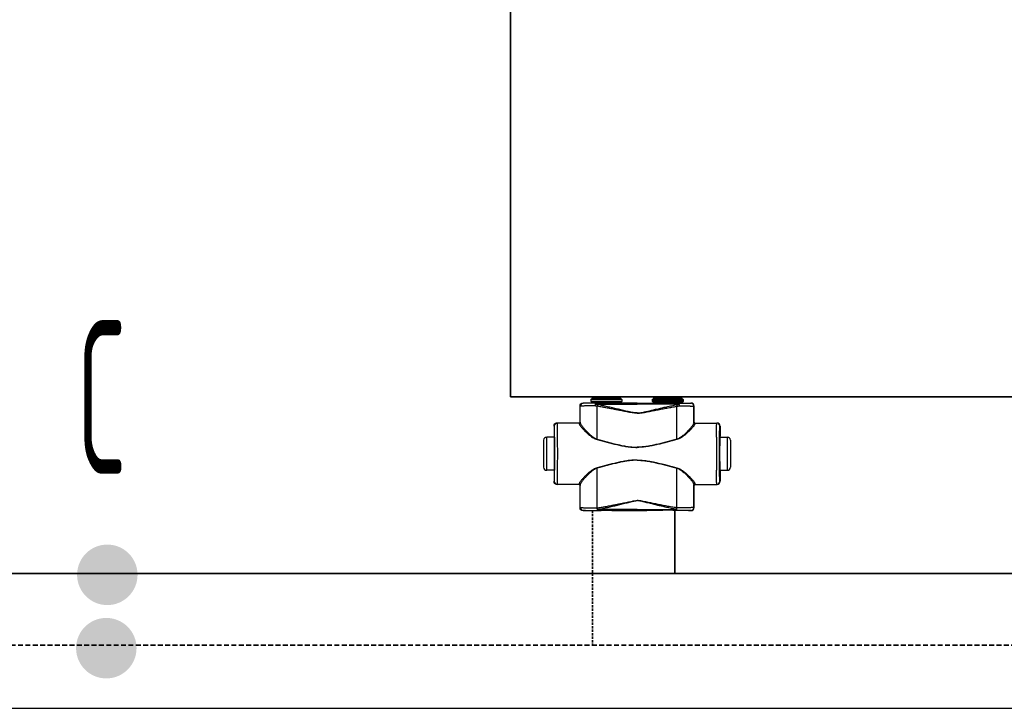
# Model space of a CAD drawing. Header units: millimetres. Extents: x 14365 to 105143, y -126377 to -22383.
# Tile 103 of 191: x 66535 to 67338, y -126377 to -125816. Entities that reach past the tile are written whole.
import ezdxf
from ezdxf.enums import TextEntityAlignment as Align

# ---------------------------------------------------------------- set-up
doc = ezdxf.new("R2010")
doc.units = ezdxf.units.MM
doc.linetypes.add('VERDECKT', pattern=[9.525, 6.35, -3.175])
doc.linetypes.add('ČÁRKOVANÁ', pattern=[0.75, 0.5, -0.25])
for name, color, linetype, lineweight in [('JS_VYT_POPIS - OBECNĚ', 7, 'Continuous', 5), ('UT_POTRUBI - PŘÍVOD', 1, 'Continuous', 35), ('UT_POTRUBI - ZPÁTEČKA', 5, 'ČÁRKOVANÁ', 35), ('UT_SCHÉMA_PŘÍVOD', 10, 'Continuous', 35), ('UT_SCHÉMA_ZPÁTEČKA', 172, 'VERDECKT', 35), ('UT_ZAŘÍZENÍ - OT', 3, 'Continuous', 35)]:
    doc.layers.add(name, color=color, linetype=linetype, lineweight=lineweight)
doc.styles.add('VZT_POPIS', font='isocp.shx', dxfattribs={"width": 0.6, "height": 125})

msp = doc.modelspace()

# ---------------------------------------------------------------- hatches: boundary and pattern name
at = {"layer": 'UT_SCHÉMA_PŘÍVOD'}
msp.add_hatch(color=256, dxfattribs=at).paths.add_polyline_path([(66581.4, -126268.4, 1), (66630.72, -126268.4, 1)])
at = {"layer": 'UT_SCHÉMA_ZPÁTEČKA', "ltscale": 0.3}
msp.add_hatch(color=256, dxfattribs=at).paths.add_polyline_path([(66629.89, -126328.19, -1), (66580.58, -126328.19, -1)])

# ---------------------------------------------------------------- linework, layer by layer
at = {"color": 0, "linetype": 'Continuous'}
for p, q in [((66994.2, -126128.5), (66994.08, -126128.37)), ((66995.73, -126128.37), (66994.08, -126128.37)), ((66996.08, -126128.48), (66995.73, -126128.37)), ((67000.78, -126125.17), (67000.48, -126125.47)), ((67025.68, -126125.47), (67000.48, -126125.47)), ((67000.48, -126125.47), (67000.48, -126126.87)), ((67000.48, -126126.87), (67001.43, -126127.83)), ((67000.48, -126126.87), (67025.68, -126126.87)), ((67025.38, -126125.17), (67000.78, -126125.17)), ((67001.43, -126127.83), (67024.73, -126127.83)), ((67024.58, -126124.37), (67001.58, -126124.37)), ((67001.58, -126124.37), (67001.58, -126125.07)), ((67024.58, -126125.07), (67001.58, -126125.07)), ((67001.58, -126128.18), (67024.58, -126128.18)), ((67001.58, -126128.18), (67001.58, -126128.54)), ((67023.48, -126123.27), (67002.68, -126123.27)), ((67009.22, -126128.57), (67004.38, -126128.57)), ((67004.38, -126129.26), (67004.38, -126128.57)), ((67004.38, -126129.26), (67038.08, -126129.26)), ((67038.08, -126128.57), (67016.93, -126128.57)), ((67024.58, -126124.37), (67024.58, -126125.07)), ((67024.58, -126128.18), (67024.58, -126128.54)), ((67025.68, -126126.87), (67024.73, -126127.83)), ((67025.38, -126125.17), (67025.68, -126125.47)), ((67025.68, -126125.47), (67025.68, -126126.87)), ((67031.83, -126128.37), (67030.08, -126128.48)), ((67038.08, -126128.37), (67031.83, -126128.37)), ((67038.08, -126128.37), (67044.33, -126128.37)), ((67038.08, -126128.57), (67059.22, -126128.57)), ((67071.78, -126129.26), (67038.08, -126129.26)), ((67044.33, -126128.37), (67046.08, -126128.48)), ((67050.78, -126125.17), (67050.48, -126125.47)), ((67050.48, -126125.47), (67075.68, -126125.47)), ((67050.48, -126125.47), (67050.48, -126126.87)), ((67075.68, -126126.87), (67050.48, -126126.87)), ((67050.48, -126126.87), (67051.43, -126127.83)), ((67050.78, -126125.17), (67075.38, -126125.17)), ((67074.73, -126127.83), (67051.43, -126127.83)), ((67051.58, -126124.37), (67051.58, -126125.07)), ((67051.58, -126124.37), (67074.58, -126124.37)), ((67051.58, -126125.07), (67074.58, -126125.07)), ((67074.58, -126128.18), (67051.58, -126128.18)), ((67051.58, -126128.18), (67051.58, -126128.54)), ((67052.68, -126123.27), (67073.48, -126123.27)), ((67066.93, -126128.57), (67071.78, -126128.57)), ((67071.78, -126129.26), (67071.78, -126128.57)), ((67074.58, -126124.37), (67074.58, -126125.07)), ((67074.58, -126128.18), (67074.58, -126128.54)), ((67075.68, -126126.87), (67074.73, -126127.83)), ((67075.38, -126125.17), (67075.68, -126125.47)), ((67075.68, -126125.47), (67075.68, -126126.87)), ((67080.08, -126128.48), (67080.43, -126128.37)), ((67080.43, -126128.37), (67082.08, -126128.37)), ((67081.96, -126128.5), (67082.08, -126128.37)), ((66991.7, -126131), (66991.58, -126130.87)), ((66991.58, -126143.87), (66991.58, -126130.87)), ((67084.46, -126131), (67084.58, -126130.87)), ((67084.58, -126143.87), (67084.58, -126130.87)), ((66990.88, -126144.67), (66972.88, -126144.67)), ((66991.58, -126143.87), (66991.68, -126143.87)), ((67084.58, -126143.87), (67084.47, -126143.87)), ((67085.27, -126144.67), (67103.28, -126144.67)), ((66970.59, -126147.17), (66970.38, -126147.17)), ((66970.38, -126147.17), (66970.38, -126155.32)), ((67105.57, -126147.17), (67105.78, -126147.17)), ((67105.78, -126147.17), (67105.78, -126155.32)), ((66961.88, -126158.67), (66961.88, -126180.67)), ((66970.63, -126156.17), (66964.38, -126156.17)), ((66964.38, -126183.17), (66964.38, -126156.17)), ((66970.38, -126155.32), (66970.59, -126155.67)), ((66970.77, -126155.69), (66970.77, -126155.67)), ((67105.38, -126155.69), (67105.38, -126155.67)), ((67105.53, -126156.17), (67111.78, -126156.17)), ((67105.78, -126155.32), (67105.57, -126155.67)), ((67111.78, -126183.17), (67111.78, -126156.17)), ((67114.28, -126158.67), (67114.28, -126180.67)), ((66970.63, -126183.17), (66964.38, -126183.17)), ((66970.59, -126183.67), (66970.38, -126184.02)), ((66970.38, -126184.02), (66970.38, -126192.17)), ((66970.77, -126183.68), (66970.77, -126183.66)), ((67105.38, -126183.68), (67105.38, -126183.66)), ((67105.53, -126183.17), (67111.78, -126183.17)), ((67105.57, -126183.67), (67105.78, -126184.02)), ((67105.78, -126184.02), (67105.78, -126192.17)), ((66970.38, -126192.17), (66970.59, -126192.17)), ((67105.78, -126192.17), (67105.57, -126192.17)), ((66990.88, -126194.67), (66972.88, -126194.67)), ((66991.68, -126195.47), (66991.58, -126195.47)), ((66991.58, -126213.57), (66991.58, -126195.47)), ((67084.47, -126195.47), (67084.58, -126195.47)), ((67084.58, -126213.57), (67084.58, -126195.47)), ((67085.27, -126194.67), (67103.28, -126194.67)), ((66991.58, -126213.57), (66991.7, -126213.46)), ((66994.08, -126216.07), (66994.2, -126215.96)), ((66995.73, -126216.07), (66994.08, -126216.07)), ((66996.08, -126215.97), (66995.73, -126216.07)), ((67005.62, -126213.83), (67005.8, -126213.83)), ((67005.95, -126215.89), (67006.12, -126215.89)), ((67038.08, -126215.14), (67006.12, -126215.14)), ((67006.12, -126215.89), (67006.12, -126215.14)), ((67006.12, -126215.89), (67007.38, -126215.89)), ((67018.77, -126215.89), (67038.08, -126215.89)), ((67031.83, -126216.07), (67030.08, -126215.97)), ((67038.08, -126216.07), (67031.83, -126216.07)), ((67038.08, -126215.14), (67070.03, -126215.14)), ((67057.38, -126215.89), (67038.08, -126215.89)), ((67038.08, -126216.07), (67044.33, -126216.07)), ((67044.33, -126216.07), (67046.08, -126215.97)), ((67070.03, -126215.89), (67068.77, -126215.89)), ((67070.03, -126215.89), (67070.03, -126215.14)), ((67070.21, -126215.89), (67070.03, -126215.89)), ((67070.54, -126213.83), (67070.36, -126213.83)), ((67080.08, -126215.97), (67080.43, -126216.07)), ((67080.43, -126216.07), (67082.08, -126216.07)), ((67082.08, -126216.07), (67081.96, -126215.96)), ((67084.58, -126213.57), (67084.46, -126213.46))]:
    msp.add_line(p, q, dxfattribs=at)
at = {"ltscale": 8}
msp.add_line((31841.29, -126377.19), (105085.12, -126377.19), dxfattribs=at)
at = {"color": 0, "linetype": 'Continuous'}
for centre, radius, start, end in [((66994.2, -126131), 2.5, 90.00246, 179.99754), ((67001.08, -126128.18), 0.5, 0, 45), ((67002.68, -126124.37), 1.1, 90, 180), ((67002.68, -126125.07), 1.1, 180, 185.21872), ((67023.48, -126124.37), 1.1, 0, 90), ((67023.48, -126125.07), 1.1, 354.78128, 0), ((67025.08, -126128.18), 0.5, 135, 180), ((67051.08, -126128.18), 0.5, 0, 45), ((67052.68, -126124.37), 1.1, 90, 180), ((67052.68, -126125.07), 1.1, 180, 185.21872), ((67073.48, -126124.37), 1.1, 0, 90), ((67073.48, -126125.07), 1.1, 354.78128, 0), ((67075.08, -126128.18), 0.5, 135, 180), ((67081.96, -126131), 2.5, 0.00246, 89.99754), ((66973.09, -126147.17), 2.5, 90.00225, 180.00111), ((66990.88, -126143.87), 0.8, 270.0036, 359.99724), ((67085.27, -126143.87), 0.8, 180.00276, 269.9964), ((67103.07, -126147.17), 2.5, 359.99889, 89.99775), ((66964.38, -126158.67), 2.5, 90, 180), ((64530.92, -126169.67), 2442.41, 359.68325, 0.31675), ((69545.24, -126169.67), 2442.41, 179.68325, 180.31675), ((67111.78, -126158.67), 2.5, 0, 90), ((66964.38, -126180.67), 2.5, 180, 270), ((67111.78, -126180.67), 2.5, 270, 0), ((66973.09, -126192.17), 2.5, 179.99889, 269.99775), ((67103.07, -126192.17), 2.5, 270.00225, 0.00111), ((66990.88, -126195.47), 0.8, 0.00276, 89.9964), ((67085.27, -126195.47), 0.8, 90.0036, 179.99724), ((66994.2, -126213.46), 2.5, 180.00246, 269.99754), ((67081.96, -126213.46), 2.5, 270.00246, 359.99754)]:
    msp.add_arc(centre, radius, start, end, dxfattribs=at)
at = {"color": 0, "linetype": 'Continuous', "extrusion": (0, 0, -1)}
for centre, major_axis, ratio, start_param, end_param in [((66994.08, -126130.87), (-1.77, 1.77), 0.999973, -0.785384, 0.785384), ((67013.08, -126128.48), (-17, 0), 0.005236, 4.941076, 6.283185), ((67013.08, -126128.48), (-17, 0), 0.005236, 3.141593, 4.483702), ((66972.88, -126147.17), (-2.5, 0), 0.999945, 0, 1.570796), ((66990.78, -126143.87), (-0.8, 0), 0.999986, -3.141593, -1.659157), ((66970.59, -126169.67), (0, 14), 0.010472, 0, 3.141593), ((66972.88, -126192.17), (-2.5, 0), 0.999945, -1.570796, 0), ((66990.78, -126195.47), (0.8, 0), 0.999986, -1.395381, 0), ((66994.08, -126213.57), (1.77, 1.77), 0.999973, -3.926977, -2.356208), ((67013.08, -126215.97), (-17, 0), 0.005236, 0, 1.229157), ((67013.08, -126215.97), (-17, 0), 0.005236, 1.912436, 3.141593)]:
    msp.add_ellipse(centre, major_axis=major_axis, ratio=ratio, start_param=start_param, end_param=end_param, dxfattribs=at)
at = {"color": 0, "linetype": 'Continuous'}
for centre, major_axis, ratio, start_param, end_param in [((67063.08, -126128.48), (17, 0), 0.005236, 3.141593, 4.483702), ((67063.08, -126128.48), (17, 0), 0.005236, 4.941076, 6.283185), ((67082.08, -126130.87), (1.77, 1.77), 0.999973, -0.785384, 0.785384), ((67085.38, -126143.87), (0.8, 0), 0.999986, -3.141593, -1.659157), ((67103.28, -126147.17), (2.5, 0), 0.999945, 0, 1.570796), ((67105.57, -126169.67), (0, 14), 0.010472, 0, 3.141593), ((67103.28, -126192.17), (2.5, 0), 0.999945, -1.570796, 0), ((67085.38, -126195.47), (-0.8, 0), 0.999986, -1.395381, 0), ((67063.08, -126215.97), (17, 0), 0.005236, 1.912436, 3.141593), ((67063.08, -126215.97), (17, 0), 0.005236, 0, 1.229157), ((67082.08, -126213.57), (-1.77, 1.77), 0.999973, -3.926977, -2.356208)]:
    msp.add_ellipse(centre, major_axis=major_axis, ratio=ratio, start_param=start_param, end_param=end_param, dxfattribs=at)
for points, knots in [([(67004.38, -126128.57), (67003.67, -126128.56), (67002.32, -126128.56), (67000.65, -126128.56), (66999.42, -126128.55), (66998.57, -126128.55), (66997.78, -126128.54), (66997.07, -126128.54), (66996.43, -126128.54), (66995.86, -126128.53), (66995.37, -126128.53), (66995.02, -126128.52), (66994.78, -126128.52), (66994.63, -126128.51), (66994.5, -126128.51), (66994.4, -126128.51), (66994.33, -126128.51), (66994.28, -126128.5), (66994.25, -126128.5), (66994.23, -126128.5), (66994.22, -126128.5), (66994.21, -126128.5), (66994.2, -126128.5), (66994.2, -126128.5)], [0, 0, 0, 0, 0.207653, 0.400343, 0.489423, 0.572844, 0.650059, 0.720565, 0.783909, 0.839692, 0.887568, 0.927242, 0.943927, 0.958477, 0.970869, 0.981088, 0.989117, 0.992306, 0.994945, 0.997032, 0.998568, 0.999554, 1, 1, 1, 1]), ([(67004.38, -126128.57), (67004.29, -126128.57), (67004.19, -126128.68), (67004.11, -126128.81), (67004.04, -126128.96), (67003.96, -126129.19), (67003.89, -126129.5), (67003.83, -126129.86), (67003.78, -126130.26), (67003.77, -126130.54), (67003.76, -126130.68)], [0, 0, 0, 0, 0.117156, 0.161001, 0.211236, 0.330442, 0.472834, 0.634922, 0.812344, 1, 1, 1, 1]), ([(67004.38, -126129.26), (67004.25, -126129.47), (67004.02, -126129.93), (67003.85, -126130.42), (67003.76, -126130.68)], [0, 0, 0, 0, 0.464895, 1, 1, 1, 1]), ([(67005.95, -126129.71), (67005.81, -126129.68), (67005.28, -126129.56), (67004.76, -126129.4), (67004.38, -126129.26)], [0, 0, 0, 0, 0.253704, 1, 1, 1, 1]), ([(67005.95, -126129.71), (67005.89, -126129.91), (67005.77, -126130.35), (67005.67, -126130.8), (67005.63, -126131.04)], [0, 0, 0, 0, 0.464569, 1, 1, 1, 1]), ([(67038.08, -126136.5), (67038.08, -126136.5), (67037.73, -126136.5), (67037.04, -126136.48), (67035.67, -126136.34), (67033.97, -126136.06), (67031.95, -126135.64), (67029.93, -126135.18), (67027.93, -126134.71), (67025.26, -126134.07), (67021.92, -126133.27), (67017.92, -126132.33), (67013.93, -126131.41), (67009.94, -126130.53), (67007.28, -126129.98), (67005.95, -126129.71)], [0.499995, 0.499995, 0.499995, 0.499995, 0.4999958, 0.5157333, 0.5314718, 0.5629204, 0.5943483, 0.6257534, 0.6571339, 0.6884877, 0.7511054, 0.813586, 0.8759088, 0.9380534, 1, 1, 1, 1]), ([(67016.93, -126128.57), (67016.29, -126128.57), (67015.01, -126128.59), (67013.08, -126128.61), (67011.15, -126128.59), (67009.86, -126128.57), (67009.22, -126128.57)], [0, 0, 0, 0, 0.248355, 0.5, 0.751645, 1, 1, 1, 1]), ([(67038.08, -126136.5), (67038.08, -126136.5), (67038.42, -126136.5), (67039.11, -126136.48), (67040.49, -126136.34), (67042.19, -126136.06), (67044.21, -126135.64), (67046.22, -126135.18), (67048.23, -126134.71), (67050.9, -126134.07), (67054.24, -126133.27), (67058.23, -126132.33), (67062.23, -126131.41), (67066.22, -126130.53), (67068.88, -126129.98), (67070.21, -126129.71)], [0.499995, 0.499995, 0.499995, 0.499995, 0.4999958, 0.5157333, 0.5314718, 0.5629204, 0.5943483, 0.6257534, 0.6571339, 0.6884877, 0.7511054, 0.813586, 0.8759088, 0.9380534, 1, 1, 1, 1]), ([(67059.22, -126128.57), (67059.86, -126128.57), (67061.15, -126128.59), (67063.08, -126128.61), (67065.01, -126128.59), (67066.29, -126128.57), (67066.93, -126128.57)], [0, 0, 0, 0, 0.248355, 0.5, 0.751645, 1, 1, 1, 1]), ([(67070.21, -126129.71), (67070.34, -126129.68), (67070.87, -126129.56), (67071.4, -126129.4), (67071.78, -126129.26)], [0, 0, 0, 0, 0.253704, 1, 1, 1, 1]), ([(67070.21, -126129.71), (67070.27, -126129.91), (67070.39, -126130.35), (67070.49, -126130.8), (67070.53, -126131.04)], [0, 0, 0, 0, 0.464569, 1, 1, 1, 1]), ([(67071.78, -126128.57), (67072.48, -126128.56), (67073.84, -126128.56), (67075.5, -126128.56), (67076.74, -126128.55), (67077.59, -126128.55), (67078.37, -126128.54), (67079.09, -126128.54), (67079.73, -126128.54), (67080.3, -126128.53), (67080.79, -126128.53), (67081.14, -126128.52), (67081.38, -126128.52), (67081.53, -126128.51), (67081.65, -126128.51), (67081.76, -126128.51), (67081.83, -126128.51), (67081.88, -126128.5), (67081.9, -126128.5), (67081.92, -126128.5), (67081.94, -126128.5), (67081.95, -126128.5), (67081.96, -126128.5), (67081.96, -126128.5)], [0, 0, 0, 0, 0.207653, 0.400343, 0.489423, 0.572844, 0.650059, 0.720565, 0.783909, 0.839692, 0.887568, 0.927242, 0.943927, 0.958477, 0.970869, 0.981088, 0.989117, 0.992306, 0.994945, 0.997032, 0.998568, 0.999554, 1, 1, 1, 1]), ([(67071.78, -126128.57), (67071.87, -126128.57), (67071.97, -126128.68), (67072.05, -126128.81), (67072.12, -126128.96), (67072.19, -126129.19), (67072.27, -126129.5), (67072.33, -126129.86), (67072.37, -126130.26), (67072.39, -126130.54), (67072.4, -126130.68)], [0, 0, 0, 0, 0.117156, 0.161001, 0.211236, 0.330442, 0.472834, 0.634922, 0.812344, 1, 1, 1, 1]), ([(67071.78, -126129.26), (67071.9, -126129.47), (67072.13, -126129.93), (67072.31, -126130.42), (67072.4, -126130.68)], [0, 0, 0, 0, 0.464895, 1, 1, 1, 1]), ([(67003.76, -126130.68), (67002.93, -126130.69), (67001.32, -126130.7), (66999.36, -126130.72), (66997.89, -126130.74), (66996.89, -126130.76), (66995.96, -126130.77), (66995.11, -126130.79), (66994.34, -126130.81), (66993.67, -126130.84), (66993.09, -126130.86), (66992.67, -126130.88), (66992.39, -126130.9), (66992.21, -126130.91), (66992.06, -126130.93), (66991.94, -126130.94), (66991.84, -126130.95), (66991.77, -126130.97), (66991.73, -126130.98), (66991.7, -126130.99), (66991.7, -126131)], [0, 0, 0, 0, 0.207034, 0.39928, 0.488214, 0.57154, 0.648707, 0.71921, 0.782588, 0.838437, 0.886403, 0.926186, 0.942933, 0.957549, 0.970012, 0.98031, 0.988432, 0.994377, 0.998178, 1, 1, 1, 1]), ([(66991.71, -126144.41), (66991.71, -126143.29), (66991.71, -126138.82), (66991.7, -126134.35), (66991.7, -126131)], [0, 0, 0, 0, 0.250733, 1, 1, 1, 1]), ([(67005.63, -126131.04), (67005.47, -126131.02), (67004.84, -126130.93), (67004.22, -126130.8), (67003.76, -126130.68)], [0, 0, 0, 0, 0.252579, 1, 1, 1, 1]), ([(67038.08, -126136.68), (67038.08, -126136.68), (67037.39, -126136.68), (67036.01, -126136.6), (67033.96, -126136.32), (67031.92, -126135.97), (67029.21, -126135.47), (67025.83, -126134.8), (67021.79, -126134.01), (67017.74, -126133.22), (67013.7, -126132.46), (67009.67, -126131.73), (67006.97, -126131.27), (67005.63, -126131.04)], [0.5000015, 0.5000015, 0.5000015, 0.5000015, 0.500002, 0.5313979, 0.5627848, 0.5941575, 0.6255147, 0.6881766, 0.7507583, 0.8132458, 0.8756245, 0.9378805, 1, 1, 1, 1]), ([(67005.64, -126157.82), (67005.64, -126155.58), (67005.64, -126146.65), (67005.63, -126137.73), (67005.63, -126131.04)], [0, 0, 0, 0, 0.250952, 1, 1, 1, 1]), ([(67038.08, -126136.68), (67038.08, -126136.68), (67038.77, -126136.68), (67040.15, -126136.6), (67042.2, -126136.32), (67044.24, -126135.97), (67046.95, -126135.47), (67050.32, -126134.8), (67054.37, -126134.01), (67058.41, -126133.22), (67062.45, -126132.46), (67066.49, -126131.73), (67069.19, -126131.27), (67070.53, -126131.04)], [0.5000015, 0.5000015, 0.5000015, 0.5000015, 0.500002, 0.5313979, 0.5627848, 0.5941575, 0.6255147, 0.6881766, 0.7507583, 0.8132458, 0.8756245, 0.9378805, 1, 1, 1, 1]), ([(67070.52, -126157.82), (67070.52, -126155.58), (67070.52, -126146.65), (67070.53, -126137.73), (67070.53, -126131.04)], [0, 0, 0, 0, 0.250952, 1, 1, 1, 1]), ([(67070.53, -126131.04), (67070.69, -126131.02), (67071.32, -126130.93), (67071.94, -126130.8), (67072.4, -126130.68)], [0, 0, 0, 0, 0.252579, 1, 1, 1, 1]), ([(67072.4, -126130.68), (67073.23, -126130.69), (67074.84, -126130.7), (67076.8, -126130.72), (67078.27, -126130.74), (67079.27, -126130.76), (67080.2, -126130.77), (67081.05, -126130.79), (67081.81, -126130.81), (67082.49, -126130.84), (67083.06, -126130.86), (67083.48, -126130.88), (67083.77, -126130.9), (67083.95, -126130.91), (67084.1, -126130.93), (67084.22, -126130.94), (67084.32, -126130.95), (67084.39, -126130.97), (67084.43, -126130.98), (67084.45, -126130.99), (67084.46, -126131)], [0, 0, 0, 0, 0.207034, 0.39928, 0.488214, 0.57154, 0.648707, 0.71921, 0.782588, 0.838437, 0.886403, 0.926186, 0.942933, 0.957549, 0.970012, 0.98031, 0.988432, 0.994377, 0.998178, 1, 1, 1, 1]), ([(67084.45, -126144.41), (67084.45, -126143.29), (67084.45, -126138.82), (67084.45, -126134.35), (67084.46, -126131)], [0, 0, 0, 0, 0.250733, 1, 1, 1, 1]), ([(66973.29, -126156.17), (66973.28, -126155.33), (66973.27, -126153.74), (66973.25, -126151.8), (66973.24, -126150.38), (66973.23, -126149.43), (66973.21, -126148.55), (66973.2, -126147.76), (66973.19, -126147.06), (66973.18, -126146.44), (66973.16, -126145.92), (66973.15, -126145.54), (66973.14, -126145.28), (66973.13, -126145.12), (66973.13, -126144.99), (66973.12, -126144.88), (66973.11, -126144.79), (66973.1, -126144.73), (66973.1, -126144.69), (66973.09, -126144.68), (66973.09, -126144.67), (66973.09, -126144.67)], [0, 0, 0, 0, 0.218984, 0.416191, 0.505653, 0.588551, 0.664564, 0.733396, 0.794781, 0.848478, 0.894279, 0.932006, 0.947796, 0.961515, 0.973152, 0.982695, 0.990138, 0.995479, 0.998726, 0.999584, 1, 1, 1, 1]), ([(66990.88, -126144.67), (66990.88, -126144.67), (66990.89, -126144.68), (66990.89, -126144.68), (66990.89, -126144.69), (66990.89, -126144.72), (66990.89, -126144.75), (66990.9, -126144.81), (66990.9, -126144.88), (66990.9, -126144.97), (66990.91, -126145.08), (66990.91, -126145.15), (66990.91, -126145.19)], [0, 0, 0, 0, 0.005122, 0.017304, 0.037118, 0.064661, 0.143035, 0.252499, 0.393016, 0.564526, 0.766907, 1, 1, 1, 1]), ([(66991.71, -126144.41), (66991.71, -126144.51), (66991.67, -126144.72), (66991.49, -126144.98), (66991.22, -126145.15), (66991.01, -126145.19), (66990.91, -126145.19)], [0, 0, 0, 0, 0.247572, 0.496581, 0.747591, 1, 1, 1, 1]), ([(66990.91, -126145.19), (66990.91, -126145.26), (66990.93, -126145.4), (66991.01, -126145.62), (66991.12, -126145.87), (66991.33, -126146.26), (66991.68, -126146.8), (66992.21, -126147.5), (66992.86, -126148.29), (66993.89, -126149.47), (66995.39, -126151.05), (66997.44, -126153.02), (66999.35, -126154.66), (67001.04, -126155.92), (67002.9, -126157.13), (67004.45, -126157.86), (67005.54, -126158.15)], [0, 0, 0, 0, 0.009694, 0.02127, 0.034861, 0.050494, 0.087694, 0.13227, 0.183417, 0.240322, 0.368483, 0.511765, 0.666448, 0.747227, 0.829948, 1, 1, 1, 1]), ([(66991.68, -126143.87), (66991.68, -126143.87), (66991.69, -126143.88), (66991.69, -126143.88), (66991.69, -126143.89), (66991.69, -126143.92), (66991.69, -126143.96), (66991.7, -126144.01), (66991.7, -126144.09), (66991.7, -126144.18), (66991.71, -126144.29), (66991.71, -126144.37), (66991.71, -126144.41)], [0, 0, 0, 0, 0.005057, 0.017214, 0.037015, 0.06455, 0.142921, 0.252392, 0.392925, 0.564459, 0.766871, 1, 1, 1, 1]), ([(66991.71, -126144.41), (66991.71, -126144.48), (66991.73, -126144.62), (66991.8, -126144.86), (66991.9, -126145.11), (66992.1, -126145.52), (66992.44, -126146.08), (66992.94, -126146.81), (66993.55, -126147.62), (66994.52, -126148.83), (66995.94, -126150.45), (66997.87, -126152.47), (66999.68, -126154.16), (67001.3, -126155.48), (67003.08, -126156.74), (67004.57, -126157.51), (67005.64, -126157.82)], [0, 0, 0, 0, 0.010286, 0.022433, 0.036551, 0.052653, 0.090607, 0.135698, 0.187142, 0.244158, 0.372094, 0.514728, 0.6685, 0.748767, 0.830965, 1, 1, 1, 1]), ([(67084.45, -126144.41), (67084.45, -126144.48), (67084.42, -126144.62), (67084.36, -126144.86), (67084.25, -126145.11), (67084.05, -126145.52), (67083.72, -126146.08), (67083.22, -126146.81), (67082.61, -126147.62), (67081.64, -126148.83), (67080.22, -126150.45), (67078.29, -126152.47), (67076.48, -126154.16), (67074.86, -126155.48), (67073.08, -126156.74), (67071.58, -126157.51), (67070.52, -126157.82)], [0, 0, 0, 0, 0.010286, 0.022433, 0.036551, 0.052653, 0.090607, 0.135698, 0.187142, 0.244158, 0.372094, 0.514728, 0.6685, 0.748767, 0.830965, 1, 1, 1, 1]), ([(67085.25, -126145.19), (67085.24, -126145.26), (67085.22, -126145.4), (67085.15, -126145.62), (67085.04, -126145.87), (67084.83, -126146.26), (67084.48, -126146.8), (67083.94, -126147.5), (67083.3, -126148.29), (67082.27, -126149.47), (67080.76, -126151.05), (67078.72, -126153.02), (67076.81, -126154.66), (67075.11, -126155.92), (67073.26, -126157.13), (67071.71, -126157.86), (67070.62, -126158.15)], [0, 0, 0, 0, 0.009694, 0.02127, 0.034861, 0.050494, 0.087694, 0.13227, 0.183417, 0.240322, 0.368483, 0.511765, 0.666448, 0.747227, 0.829948, 1, 1, 1, 1]), ([(67084.47, -126143.87), (67084.47, -126143.87), (67084.47, -126143.88), (67084.47, -126143.88), (67084.47, -126143.89), (67084.47, -126143.92), (67084.46, -126143.96), (67084.46, -126144.01), (67084.46, -126144.09), (67084.45, -126144.18), (67084.45, -126144.29), (67084.45, -126144.37), (67084.45, -126144.41)], [0, 0, 0, 0, 0.005057, 0.017214, 0.037015, 0.06455, 0.142921, 0.252392, 0.392925, 0.564459, 0.766871, 1, 1, 1, 1]), ([(67084.45, -126144.41), (67084.45, -126144.51), (67084.49, -126144.72), (67084.67, -126144.98), (67084.93, -126145.15), (67085.14, -126145.19), (67085.25, -126145.19)], [0, 0, 0, 0, 0.247572, 0.496581, 0.747591, 1, 1, 1, 1]), ([(67085.27, -126144.67), (67085.27, -126144.67), (67085.27, -126144.68), (67085.27, -126144.68), (67085.27, -126144.69), (67085.27, -126144.72), (67085.26, -126144.75), (67085.26, -126144.81), (67085.26, -126144.88), (67085.25, -126144.97), (67085.25, -126145.08), (67085.25, -126145.15), (67085.25, -126145.19)], [0, 0, 0, 0, 0.005122, 0.017304, 0.037118, 0.064661, 0.143035, 0.252499, 0.393016, 0.564526, 0.766907, 1, 1, 1, 1]), ([(67102.87, -126156.17), (67102.88, -126155.33), (67102.89, -126153.74), (67102.9, -126151.8), (67102.92, -126150.38), (67102.93, -126149.43), (67102.94, -126148.55), (67102.96, -126147.76), (67102.97, -126147.06), (67102.98, -126146.44), (67103, -126145.92), (67103.01, -126145.54), (67103.02, -126145.28), (67103.02, -126145.12), (67103.03, -126144.99), (67103.04, -126144.88), (67103.05, -126144.79), (67103.05, -126144.73), (67103.06, -126144.69), (67103.06, -126144.68), (67103.07, -126144.67), (67103.07, -126144.67)], [0, 0, 0, 0, 0.218984, 0.416191, 0.505653, 0.588551, 0.664564, 0.733396, 0.794781, 0.848478, 0.894279, 0.932006, 0.947796, 0.961515, 0.973152, 0.982695, 0.990138, 0.995479, 0.998726, 0.999584, 1, 1, 1, 1]), ([(66970.77, -126155.67), (66970.77, -126155.04), (66970.76, -126153.85), (66970.74, -126152.41), (66970.73, -126151.36), (66970.71, -126150.65), (66970.7, -126150.01), (66970.69, -126149.43), (66970.68, -126148.91), (66970.67, -126148.46), (66970.66, -126148.08), (66970.64, -126147.8), (66970.63, -126147.61), (66970.63, -126147.5), (66970.62, -126147.4), (66970.62, -126147.32), (66970.61, -126147.26), (66970.6, -126147.21), (66970.6, -126147.19), (66970.59, -126147.17), (66970.59, -126147.17)], [0, 0, 0, 0, 0.221931, 0.420259, 0.509783, 0.592499, 0.668149, 0.736495, 0.797321, 0.850436, 0.895675, 0.932895, 0.948462, 0.961984, 0.973451, 0.982856, 0.990196, 0.99547, 0.998697, 1, 1, 1, 1]), ([(67105.38, -126155.67), (67105.39, -126155.04), (67105.4, -126153.85), (67105.42, -126152.41), (67105.43, -126151.36), (67105.44, -126150.65), (67105.45, -126150.01), (67105.47, -126149.43), (67105.48, -126148.91), (67105.49, -126148.46), (67105.5, -126148.08), (67105.51, -126147.8), (67105.52, -126147.61), (67105.53, -126147.5), (67105.54, -126147.4), (67105.54, -126147.32), (67105.55, -126147.26), (67105.55, -126147.21), (67105.56, -126147.19), (67105.57, -126147.17), (67105.57, -126147.17)], [0, 0, 0, 0, 0.221931, 0.420259, 0.509783, 0.592499, 0.668149, 0.736495, 0.797321, 0.850436, 0.895675, 0.932895, 0.948462, 0.961984, 0.973451, 0.982856, 0.990196, 0.99547, 0.998697, 1, 1, 1, 1]), ([(66970.77, -126183.66), (66970.79, -126181.47), (66970.82, -126176.81), (66970.83, -126169.68), (66970.82, -126162.54), (66970.79, -126157.88), (66970.77, -126155.69)], [0, 0, 0, 0, 0.235226, 0.499987, 0.764754, 1, 1, 1, 1]), ([(67005.64, -126157.82), (67005.63, -126157.85), (67005.6, -126157.96), (67005.57, -126158.07), (67005.54, -126158.15)], [0, 0, 0, 0, 0.258378, 1, 1, 1, 1]), ([(67005.54, -126158.15), (67008.2, -126158.87), (67012.2, -126159.94), (67017.56, -126161.31), (67021.6, -126162.28), (67025.67, -126163.16), (67029.77, -126163.89), (67033.22, -126164.3), (67035.99, -126164.48), (67037.38, -126164.51), (67038.08, -126164.51), (67038.08, -126164.51)], [0, 0, 0, 0, 0.1245061, 0.1869228, 0.2494269, 0.3120016, 0.3746311, 0.4372993, 0.4686472, 0.4999998, 0.5, 0.5, 0.5, 0.5]), ([(67005.64, -126157.82), (67008.29, -126158.56), (67012.28, -126159.66), (67017.61, -126161.07), (67021.64, -126162.07), (67025.69, -126162.97), (67029.79, -126163.72), (67033.23, -126164.15), (67036, -126164.33), (67037.38, -126164.36), (67038.08, -126164.36), (67038.08, -126164.36)], [0, 0, 0, 0, 0.1244767, 0.1868883, 0.2493924, 0.3119715, 0.3746087, 0.437287, 0.4686409, 0.4999998, 0.5, 0.5, 0.5, 0.5]), ([(67070.52, -126157.82), (67067.86, -126158.56), (67063.88, -126159.66), (67058.54, -126161.07), (67054.52, -126162.07), (67050.46, -126162.97), (67046.37, -126163.72), (67042.93, -126164.15), (67040.16, -126164.33), (67038.77, -126164.36), (67038.08, -126164.36), (67038.08, -126164.36)], [0, 0, 0, 0, 0.1244767, 0.1868883, 0.2493924, 0.3119715, 0.3746087, 0.437287, 0.4686409, 0.4999998, 0.5, 0.5, 0.5, 0.5]), ([(67070.62, -126158.15), (67067.96, -126158.87), (67063.95, -126159.94), (67058.6, -126161.31), (67054.56, -126162.28), (67050.49, -126163.16), (67046.39, -126163.89), (67042.94, -126164.3), (67040.16, -126164.48), (67038.77, -126164.51), (67038.08, -126164.51), (67038.08, -126164.51)], [0, 0, 0, 0, 0.1245061, 0.1869228, 0.2494269, 0.3120016, 0.3746311, 0.4372993, 0.4686472, 0.4999998, 0.5, 0.5, 0.5, 0.5]), ([(67070.52, -126157.82), (67070.53, -126157.85), (67070.56, -126157.96), (67070.59, -126158.07), (67070.62, -126158.15)], [0, 0, 0, 0, 0.258378, 1, 1, 1, 1]), ([(67105.38, -126183.66), (67105.37, -126181.47), (67105.34, -126176.81), (67105.33, -126169.68), (67105.34, -126162.54), (67105.37, -126157.88), (67105.38, -126155.69)], [0, 0, 0, 0, 0.235226, 0.499987, 0.764754, 1, 1, 1, 1]), ([(67038.08, -126174.84), (67036.69, -126174.84), (67033.91, -126174.96), (67029.77, -126175.46), (67025.67, -126176.19), (67021.6, -126177.07), (67017.56, -126178.04), (67012.2, -126179.41), (67008.2, -126180.48), (67005.54, -126181.2)], [0.5, 0.5, 0.5, 0.5, 0.5626889, 0.6253582, 0.6879892, 0.7505657, 0.8130716, 0.8754902, 1, 1, 1, 1]), ([(67038.08, -126174.99), (67036.69, -126174.99), (67033.92, -126175.11), (67029.79, -126175.63), (67025.69, -126176.38), (67021.64, -126177.28), (67017.61, -126178.28), (67012.28, -126179.69), (67008.29, -126180.79), (67005.64, -126181.53)], [0.5, 0.5, 0.5, 0.5, 0.5627005, 0.6253799, 0.6880187, 0.7505997, 0.8131057, 0.8755193, 1, 1, 1, 1]), ([(67038.08, -126174.84), (67039.47, -126174.84), (67042.25, -126174.96), (67046.39, -126175.46), (67050.49, -126176.19), (67054.56, -126177.07), (67058.6, -126178.04), (67063.95, -126179.41), (67067.96, -126180.48), (67070.62, -126181.2)], [0.5, 0.5, 0.5, 0.5, 0.5626889, 0.6253582, 0.6879892, 0.7505657, 0.8130716, 0.8754902, 1, 1, 1, 1]), ([(67038.08, -126174.99), (67039.47, -126174.99), (67042.24, -126175.11), (67046.37, -126175.63), (67050.46, -126176.38), (67054.52, -126177.28), (67058.54, -126178.28), (67063.88, -126179.69), (67067.86, -126180.79), (67070.52, -126181.53)], [0.5, 0.5, 0.5, 0.5, 0.5627005, 0.6253799, 0.6880187, 0.7505997, 0.8131057, 0.8755193, 1, 1, 1, 1]), ([(66970.59, -126192.17), (66970.59, -126192.17), (66970.6, -126192.16), (66970.6, -126192.13), (66970.61, -126192.09), (66970.62, -126192.03), (66970.62, -126191.95), (66970.63, -126191.85), (66970.63, -126191.73), (66970.64, -126191.55), (66970.66, -126191.27), (66970.67, -126190.88), (66970.68, -126190.43), (66970.69, -126189.92), (66970.7, -126189.34), (66970.71, -126188.69), (66970.73, -126187.99), (66970.74, -126186.94), (66970.76, -126185.5), (66970.77, -126184.3), (66970.77, -126183.68)], [0, 0, 0, 0, 0.001303, 0.00453, 0.009804, 0.017144, 0.026549, 0.038016, 0.051538, 0.067105, 0.104325, 0.149564, 0.202679, 0.263505, 0.331851, 0.407501, 0.490217, 0.579741, 0.778069, 1, 1, 1, 1]), ([(66973.09, -126194.67), (66973.09, -126194.67), (66973.09, -126194.67), (66973.1, -126194.65), (66973.1, -126194.62), (66973.11, -126194.56), (66973.12, -126194.47), (66973.13, -126194.36), (66973.13, -126194.23), (66973.14, -126194.07), (66973.15, -126193.81), (66973.16, -126193.43), (66973.18, -126192.91), (66973.19, -126192.29), (66973.2, -126191.58), (66973.21, -126190.79), (66973.23, -126189.92), (66973.24, -126188.97), (66973.25, -126187.55), (66973.27, -126185.61), (66973.28, -126184.02), (66973.29, -126183.18)], [0, 0, 0, 0, 0.000416, 0.001274, 0.004521, 0.009862, 0.017305, 0.026849, 0.038485, 0.052204, 0.067994, 0.105721, 0.151522, 0.205219, 0.266604, 0.335437, 0.411449, 0.494347, 0.58381, 0.781016, 1, 1, 1, 1]), ([(67005.54, -126181.2), (67004.45, -126181.49), (67002.9, -126182.22), (67001.04, -126183.43), (66999.35, -126184.69), (66997.44, -126186.33), (66995.39, -126188.3), (66993.89, -126189.88), (66992.86, -126191.06), (66992.21, -126191.84), (66991.68, -126192.55), (66991.33, -126193.09), (66991.12, -126193.48), (66991.01, -126193.73), (66990.93, -126193.95), (66990.91, -126194.09), (66990.91, -126194.16)], [0, 0, 0, 0, 0.170052, 0.252774, 0.333553, 0.488235, 0.631517, 0.759678, 0.816583, 0.86773, 0.912306, 0.949506, 0.965139, 0.978731, 0.990306, 1, 1, 1, 1]), ([(67005.64, -126181.53), (67004.57, -126181.84), (67003.08, -126182.61), (67001.3, -126183.87), (66999.68, -126185.18), (66997.87, -126186.88), (66995.94, -126188.89), (66994.52, -126190.52), (66993.55, -126191.73), (66992.94, -126192.54), (66992.44, -126193.27), (66992.1, -126193.83), (66991.9, -126194.23), (66991.8, -126194.49), (66991.73, -126194.72), (66991.71, -126194.87), (66991.71, -126194.94)], [0, 0, 0, 0, 0.169036, 0.251233, 0.3315, 0.485272, 0.627906, 0.755842, 0.812858, 0.864302, 0.909393, 0.947347, 0.963449, 0.977567, 0.989714, 1, 1, 1, 1]), ([(67005.64, -126181.53), (67005.63, -126181.5), (67005.6, -126181.39), (67005.57, -126181.28), (67005.54, -126181.2)], [0, 0, 0, 0, 0.258378, 1, 1, 1, 1]), ([(67005.62, -126213.83), (67005.62, -126211.15), (67005.63, -126200.39), (67005.64, -126189.62), (67005.64, -126181.53)], [0, 0, 0, 0, 0.248459, 1, 1, 1, 1]), ([(67070.52, -126181.53), (67070.53, -126181.5), (67070.56, -126181.39), (67070.59, -126181.28), (67070.62, -126181.2)], [0, 0, 0, 0, 0.258378, 1, 1, 1, 1]), ([(67070.52, -126181.53), (67071.58, -126181.84), (67073.08, -126182.61), (67074.86, -126183.87), (67076.48, -126185.18), (67078.29, -126186.88), (67080.22, -126188.89), (67081.64, -126190.52), (67082.61, -126191.73), (67083.22, -126192.54), (67083.72, -126193.27), (67084.05, -126193.83), (67084.25, -126194.23), (67084.36, -126194.49), (67084.42, -126194.72), (67084.45, -126194.87), (67084.45, -126194.94)], [0, 0, 0, 0, 0.169036, 0.251233, 0.3315, 0.485272, 0.627906, 0.755842, 0.812858, 0.864302, 0.909393, 0.947347, 0.963449, 0.977567, 0.989714, 1, 1, 1, 1]), ([(67070.54, -126213.83), (67070.53, -126211.15), (67070.52, -126200.39), (67070.52, -126189.62), (67070.52, -126181.53)], [0, 0, 0, 0, 0.248459, 1, 1, 1, 1]), ([(67070.62, -126181.2), (67071.71, -126181.49), (67073.26, -126182.22), (67075.11, -126183.43), (67076.81, -126184.69), (67078.72, -126186.33), (67080.76, -126188.3), (67082.27, -126189.88), (67083.3, -126191.06), (67083.94, -126191.84), (67084.48, -126192.55), (67084.83, -126193.09), (67085.04, -126193.48), (67085.15, -126193.73), (67085.22, -126193.95), (67085.24, -126194.09), (67085.25, -126194.16)], [0, 0, 0, 0, 0.170052, 0.252774, 0.333553, 0.488235, 0.631517, 0.759678, 0.816583, 0.86773, 0.912306, 0.949506, 0.965139, 0.978731, 0.990306, 1, 1, 1, 1]), ([(67103.07, -126194.67), (67103.07, -126194.67), (67103.06, -126194.67), (67103.06, -126194.65), (67103.05, -126194.62), (67103.05, -126194.56), (67103.04, -126194.47), (67103.03, -126194.36), (67103.02, -126194.23), (67103.02, -126194.07), (67103.01, -126193.81), (67103, -126193.43), (67102.98, -126192.91), (67102.97, -126192.29), (67102.96, -126191.58), (67102.94, -126190.79), (67102.93, -126189.92), (67102.92, -126188.97), (67102.9, -126187.55), (67102.89, -126185.61), (67102.88, -126184.02), (67102.87, -126183.18)], [0, 0, 0, 0, 0.000416, 0.001274, 0.004521, 0.009862, 0.017305, 0.026849, 0.038485, 0.052204, 0.067994, 0.105721, 0.151522, 0.205219, 0.266604, 0.335437, 0.411449, 0.494347, 0.58381, 0.781016, 1, 1, 1, 1]), ([(67105.57, -126192.17), (67105.57, -126192.17), (67105.56, -126192.16), (67105.55, -126192.13), (67105.55, -126192.09), (67105.54, -126192.03), (67105.54, -126191.95), (67105.53, -126191.85), (67105.52, -126191.73), (67105.51, -126191.55), (67105.5, -126191.27), (67105.49, -126190.88), (67105.48, -126190.43), (67105.47, -126189.92), (67105.45, -126189.34), (67105.44, -126188.69), (67105.43, -126187.99), (67105.42, -126186.94), (67105.4, -126185.5), (67105.39, -126184.3), (67105.38, -126183.68)], [0, 0, 0, 0, 0.001303, 0.00453, 0.009804, 0.017144, 0.026549, 0.038016, 0.051538, 0.067105, 0.104325, 0.149564, 0.202679, 0.263505, 0.331851, 0.407501, 0.490217, 0.579741, 0.778069, 1, 1, 1, 1]), ([(66990.91, -126194.16), (66990.91, -126194.2), (66990.91, -126194.27), (66990.9, -126194.38), (66990.9, -126194.47), (66990.9, -126194.54), (66990.89, -126194.6), (66990.89, -126194.63), (66990.89, -126194.65), (66990.89, -126194.66), (66990.89, -126194.67), (66990.88, -126194.67), (66990.88, -126194.67)], [0, 0, 0, 0, 0.233093, 0.435474, 0.606984, 0.747501, 0.856965, 0.935339, 0.962882, 0.982696, 0.994878, 1, 1, 1, 1]), ([(66991.71, -126194.94), (66991.71, -126194.84), (66991.67, -126194.63), (66991.49, -126194.37), (66991.22, -126194.2), (66991.01, -126194.16), (66990.91, -126194.16)], [0, 0, 0, 0, 0.247572, 0.496581, 0.747591, 1, 1, 1, 1]), ([(67084.45, -126194.94), (67084.45, -126194.84), (67084.49, -126194.63), (67084.67, -126194.37), (67084.93, -126194.2), (67085.14, -126194.16), (67085.25, -126194.16)], [0, 0, 0, 0, 0.247572, 0.496581, 0.747591, 1, 1, 1, 1]), ([(67085.25, -126194.16), (67085.25, -126194.2), (67085.25, -126194.27), (67085.25, -126194.38), (67085.26, -126194.47), (67085.26, -126194.54), (67085.26, -126194.6), (67085.27, -126194.63), (67085.27, -126194.65), (67085.27, -126194.66), (67085.27, -126194.67), (67085.27, -126194.67), (67085.27, -126194.67)], [0, 0, 0, 0, 0.233093, 0.435474, 0.606984, 0.747501, 0.856965, 0.935339, 0.962882, 0.982696, 0.994878, 1, 1, 1, 1]), ([(66991.71, -126194.94), (66991.71, -126194.98), (66991.71, -126195.06), (66991.7, -126195.17), (66991.7, -126195.26), (66991.7, -126195.33), (66991.69, -126195.39), (66991.69, -126195.43), (66991.69, -126195.45), (66991.69, -126195.46), (66991.69, -126195.47), (66991.68, -126195.47), (66991.68, -126195.47)], [0, 0, 0, 0, 0.23313, 0.435541, 0.607074, 0.747608, 0.857079, 0.93545, 0.962985, 0.982786, 0.994943, 1, 1, 1, 1]), ([(66991.7, -126213.46), (66991.7, -126211.92), (66991.7, -126205.75), (66991.71, -126199.58), (66991.71, -126194.94)], [0, 0, 0, 0, 0.248801, 1, 1, 1, 1]), ([(67084.46, -126213.46), (67084.46, -126211.92), (67084.45, -126205.75), (67084.45, -126199.58), (67084.45, -126194.94)], [0, 0, 0, 0, 0.248801, 1, 1, 1, 1]), ([(67084.45, -126194.94), (67084.45, -126194.98), (67084.45, -126195.06), (67084.45, -126195.17), (67084.46, -126195.26), (67084.46, -126195.33), (67084.46, -126195.39), (67084.47, -126195.43), (67084.47, -126195.45), (67084.47, -126195.46), (67084.47, -126195.47), (67084.47, -126195.47), (67084.47, -126195.47)], [0, 0, 0, 0, 0.23313, 0.435541, 0.607074, 0.747608, 0.857079, 0.93545, 0.962985, 0.982786, 0.994943, 1, 1, 1, 1]), ([(67005.8, -126213.83), (67007.14, -126213.61), (67009.83, -126213.15), (67013.85, -126212.42), (67017.88, -126211.66), (67021.23, -126211), (67023.92, -126210.47), (67025.93, -126210.06), (67027.95, -126209.64), (67029.96, -126209.23), (67031.98, -126208.81), (67033.66, -126208.47), (67035.01, -126208.21), (67036.36, -126207.96), (67037.39, -126207.82), (67038.08, -126207.82)], [0, 0, 0, 0, 0.0621172, 0.1243716, 0.1867502, 0.2492392, 0.2805207, 0.3118245, 0.3431487, 0.3744915, 0.4058513, 0.4372266, 0.4529199, 0.4686172, 0.5, 0.5, 0.5, 0.5]), ([(67006.12, -126215.14), (67007.45, -126214.87), (67010.1, -126214.32), (67014.08, -126213.44), (67018.07, -126212.53), (67021.38, -126211.74), (67024.04, -126211.09), (67026.03, -126210.6), (67028.03, -126210.1), (67030.02, -126209.6), (67032.02, -126209.1), (67033.69, -126208.68), (67035.03, -126208.37), (67036.37, -126208.07), (67037.39, -126207.9), (67038.08, -126207.9)], [0, 0, 0, 0, 0.0619437, 0.1240868, 0.1864104, 0.2488944, 0.2801902, 0.3115184, 0.3428764, 0.3742614, 0.4056711, 0.4371032, 0.4528275, 0.4685577, 0.5, 0.5, 0.5, 0.5]), ([(67070.36, -126213.83), (67069.02, -126213.61), (67066.33, -126213.15), (67062.31, -126212.42), (67058.28, -126211.66), (67054.93, -126211), (67052.24, -126210.47), (67050.23, -126210.06), (67048.21, -126209.64), (67046.19, -126209.23), (67044.18, -126208.81), (67042.49, -126208.47), (67041.14, -126208.21), (67039.79, -126207.96), (67038.76, -126207.82), (67038.08, -126207.82)], [0, 0, 0, 0, 0.0621172, 0.1243716, 0.1867502, 0.2492392, 0.2805207, 0.3118245, 0.3431487, 0.3744915, 0.4058513, 0.4372266, 0.4529199, 0.4686172, 0.5, 0.5, 0.5, 0.5]), ([(67070.03, -126215.14), (67068.71, -126214.87), (67066.05, -126214.32), (67062.07, -126213.44), (67058.09, -126212.53), (67054.77, -126211.74), (67052.12, -126211.09), (67050.12, -126210.6), (67048.13, -126210.1), (67046.13, -126209.6), (67044.14, -126209.1), (67042.47, -126208.68), (67041.13, -126208.37), (67039.79, -126208.07), (67038.76, -126207.9), (67038.08, -126207.9)], [0, 0, 0, 0, 0.0619437, 0.1240868, 0.1864104, 0.2488944, 0.2801902, 0.3115184, 0.3428764, 0.3742614, 0.4056711, 0.4371032, 0.4528275, 0.4685577, 0.5, 0.5, 0.5, 0.5]), ([(66991.7, -126213.46), (66991.7, -126213.47), (66991.73, -126213.48), (66991.78, -126213.5), (66991.86, -126213.51), (66991.97, -126213.53), (66992.12, -126213.55), (66992.3, -126213.56), (66992.51, -126213.58), (66992.84, -126213.6), (66993.34, -126213.63), (66994.02, -126213.66), (66994.81, -126213.68), (66995.7, -126213.71), (66996.69, -126213.73), (66997.77, -126213.75), (66998.94, -126213.77), (67000.62, -126213.79), (67002.86, -126213.82), (67004.68, -126213.82), (67005.62, -126213.83)], [0, 0, 0, 0, 0.001901, 0.0058, 0.011886, 0.020197, 0.030732, 0.043479, 0.058422, 0.075536, 0.116153, 0.165047, 0.22186, 0.286169, 0.35749, 0.43527, 0.518903, 0.607727, 0.798032, 1, 1, 1, 1]), ([(66994.2, -126215.96), (66994.2, -126215.96), (66994.2, -126215.95), (66994.21, -126215.95), (66994.23, -126215.95), (66994.26, -126215.95), (66994.29, -126215.95), (66994.34, -126215.95), (66994.43, -126215.94), (66994.55, -126215.94), (66994.7, -126215.94), (66994.88, -126215.93), (66995.08, -126215.93), (66995.3, -126215.93), (66995.65, -126215.92), (66996.15, -126215.92), (66996.81, -126215.91), (66997.57, -126215.91), (66998.4, -126215.9), (66999.31, -126215.9), (67000.3, -126215.9), (67001.72, -126215.89), (67003.61, -126215.89), (67005.15, -126215.89), (67005.95, -126215.89)], [0, 0, 0, 0, 0.000442, 0.001439, 0.003, 0.005125, 0.007814, 0.011067, 0.019262, 0.029696, 0.04235, 0.057205, 0.074237, 0.093413, 0.114703, 0.163471, 0.220191, 0.284451, 0.355774, 0.433617, 0.517377, 0.606395, 0.797271, 1, 1, 1, 1]), ([(67005.95, -126215.89), (67005.92, -126215.88), (67005.89, -126215.85), (67005.86, -126215.79), (67005.83, -126215.73), (67005.8, -126215.64), (67005.77, -126215.5), (67005.71, -126215.16), (67005.65, -126214.59), (67005.63, -126214.1), (67005.62, -126213.83)], [0, 0, 0, 0, 0.03281, 0.058939, 0.09263, 0.134005, 0.182986, 0.302653, 0.616803, 1, 1, 1, 1]), ([(67006.12, -126215.89), (67006.1, -126215.88), (67006.07, -126215.85), (67006.04, -126215.79), (67006.01, -126215.73), (67005.98, -126215.64), (67005.95, -126215.5), (67005.89, -126215.16), (67005.83, -126214.59), (67005.81, -126214.1), (67005.8, -126213.83)], [0, 0, 0, 0, 0.032697, 0.058797, 0.092469, 0.133835, 0.182813, 0.302491, 0.616704, 1, 1, 1, 1]), ([(67006.12, -126215.14), (67006.06, -126214.94), (67005.94, -126214.5), (67005.85, -126214.06), (67005.8, -126213.83)], [0, 0, 0, 0, 0.463333, 1, 1, 1, 1]), ([(67007.38, -126215.89), (67007.85, -126215.88), (67008.78, -126215.85), (67010.2, -126215.77), (67011.63, -126215.7), (67013.08, -126215.67), (67014.53, -126215.7), (67015.96, -126215.77), (67017.38, -126215.85), (67018.31, -126215.88), (67018.77, -126215.89)], [0, 0, 0, 0, 0.12176, 0.246313, 0.372689, 0.5, 0.627311, 0.753687, 0.87824, 1, 1, 1, 1]), ([(67068.77, -126215.89), (67068.31, -126215.88), (67067.38, -126215.85), (67065.96, -126215.77), (67064.53, -126215.7), (67063.08, -126215.67), (67061.63, -126215.7), (67060.2, -126215.77), (67058.78, -126215.85), (67057.85, -126215.88), (67057.38, -126215.89)], [0, 0, 0, 0, 0.12176, 0.246313, 0.372689, 0.5, 0.627311, 0.753687, 0.87824, 1, 1, 1, 1]), ([(67070.03, -126215.89), (67070.06, -126215.88), (67070.09, -126215.85), (67070.12, -126215.79), (67070.15, -126215.73), (67070.17, -126215.64), (67070.21, -126215.5), (67070.27, -126215.16), (67070.33, -126214.59), (67070.35, -126214.1), (67070.36, -126213.83)], [0, 0, 0, 0, 0.032697, 0.058797, 0.092469, 0.133835, 0.182813, 0.302491, 0.616704, 1, 1, 1, 1]), ([(67070.03, -126215.14), (67070.1, -126214.94), (67070.22, -126214.5), (67070.31, -126214.06), (67070.36, -126213.83)], [0, 0, 0, 0, 0.463333, 1, 1, 1, 1]), ([(67070.21, -126215.89), (67070.23, -126215.88), (67070.27, -126215.85), (67070.3, -126215.79), (67070.33, -126215.73), (67070.35, -126215.64), (67070.39, -126215.5), (67070.45, -126215.16), (67070.51, -126214.59), (67070.53, -126214.1), (67070.54, -126213.83)], [0, 0, 0, 0, 0.03281, 0.058939, 0.09263, 0.134005, 0.182986, 0.302653, 0.616803, 1, 1, 1, 1]), ([(67081.96, -126215.96), (67081.96, -126215.96), (67081.95, -126215.95), (67081.94, -126215.95), (67081.92, -126215.95), (67081.9, -126215.95), (67081.87, -126215.95), (67081.81, -126215.95), (67081.73, -126215.94), (67081.6, -126215.94), (67081.46, -126215.94), (67081.28, -126215.93), (67081.08, -126215.93), (67080.86, -126215.93), (67080.51, -126215.92), (67080.01, -126215.92), (67079.35, -126215.91), (67078.59, -126215.91), (67077.76, -126215.9), (67076.84, -126215.9), (67075.86, -126215.9), (67074.44, -126215.89), (67072.55, -126215.89), (67071.01, -126215.89), (67070.21, -126215.89)], [0, 0, 0, 0, 0.000442, 0.001439, 0.003, 0.005125, 0.007814, 0.011067, 0.019262, 0.029696, 0.04235, 0.057205, 0.074237, 0.093413, 0.114703, 0.163471, 0.220191, 0.284451, 0.355774, 0.433617, 0.517377, 0.606395, 0.797271, 1, 1, 1, 1]), ([(67084.46, -126213.46), (67084.46, -126213.47), (67084.43, -126213.48), (67084.38, -126213.5), (67084.3, -126213.51), (67084.18, -126213.53), (67084.04, -126213.55), (67083.86, -126213.56), (67083.65, -126213.58), (67083.31, -126213.6), (67082.82, -126213.63), (67082.14, -126213.66), (67081.35, -126213.68), (67080.46, -126213.71), (67079.46, -126213.73), (67078.38, -126213.75), (67077.22, -126213.77), (67075.53, -126213.79), (67073.3, -126213.82), (67071.48, -126213.82), (67070.54, -126213.83)], [0, 0, 0, 0, 0.001901, 0.0058, 0.011886, 0.020197, 0.030732, 0.043479, 0.058422, 0.075536, 0.116153, 0.165047, 0.22186, 0.286169, 0.35749, 0.43527, 0.518903, 0.607727, 0.798032, 1, 1, 1, 1])]:
    msp.add_open_spline(points, degree=3, knots=knots, dxfattribs=at)
at = {"layer": 'UT_POTRUBI - PŘÍVOD', "ltscale": 8}
msp.add_line((70810.31, -126267.2), (66220.05, -126267.2), dxfattribs=at)
at = {"layer": 'UT_POTRUBI - ZPÁTEČKA', "linetype": 'ČÁRKOVANÁ', "ltscale": 8}
msp.add_line((70743.27, -126325.64), (66078.28, -126325.64), dxfattribs=at)
at = {"layer": 'UT_SCHÉMA_PŘÍVOD'}
msp.add_line((67068.77, -126215.89), (67068.77, -126267.2), dxfattribs=at)
at = {"layer": 'UT_SCHÉMA_ZPÁTEČKA', "ltscale": 0.3}
msp.add_line((67001.73, -126215.9), (67001.73, -126325.64), dxfattribs=at)
at = {"layer": 'UT_ZAŘÍZENÍ - OT', "linetype": 'Continuous'}
for p, q in [((66934.76, -125623.27), (66934.76, -126123.27)), ((66934.76, -126123.27), (68134.76, -126123.27))]:
    msp.add_line(p, q, dxfattribs=at)

# ---------------------------------------------------------------- texts
at = {"layer": 'JS_VYT_POPIS - OBECNĚ', "style": 'VZT_POPIS', "width": 0.5}
msp.add_text('C', height=125, dxfattribs=at).set_placement((66621.61, -126123.69), align=Align.MIDDLE_RIGHT)

doc.saveas('drawing.dxf')
